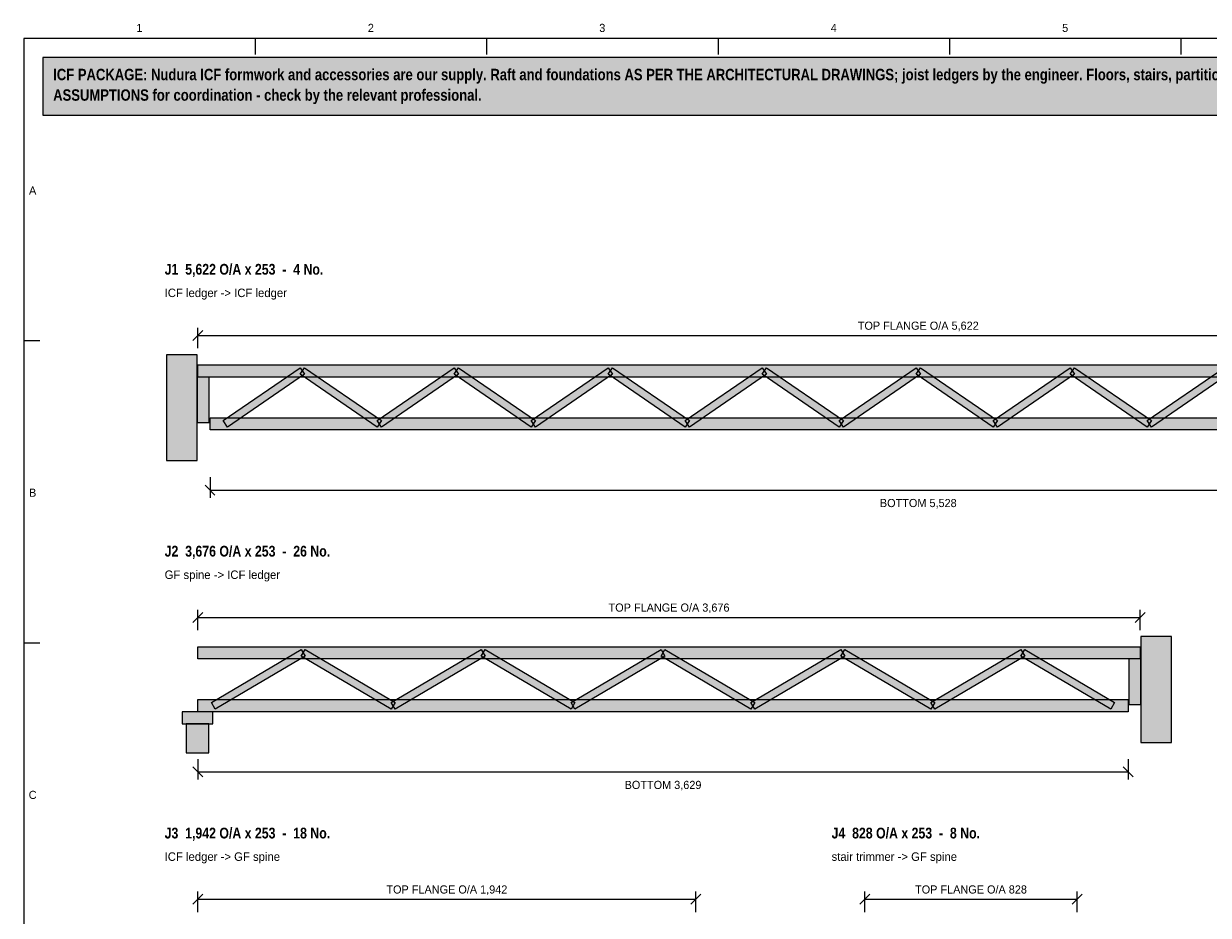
# Model space of a CAD drawing. Header units: millimetres. Extents: x 17 to 413, y 4 to 292.
# Tile 2 of 3: x 20 to 205, y 153 to 292. Entities that reach past the tile are written whole.
import ezdxf
from ezdxf.enums import TextEntityAlignment as Align

# ---------------------------------------------------------------- set-up
doc = ezdxf.new("R2010")
doc.units = ezdxf.units.MM
for name, color, linetype in [('FILL-LIGHT', 7, 'Continuous'), ('FILL-MASONRY_FILL', 7, 'Continuous'), ('FILL-TIMBER', 7, 'Continuous'), ('FILL-WHITE', 7, 'Continuous'), ('LINE-C_595966', 7, 'Continuous'), ('LINE-C_6B451A', 7, 'Continuous'), ('LINE-C_735940', 7, 'Continuous'), ('LINE-C_B27326', 7, 'Continuous'), ('LINE-GREY', 7, 'Continuous'), ('LINE-INK', 7, 'Continuous'), ('LINE-RED', 7, 'Continuous'), ('TEXT-INK', 7, 'Continuous'), ('TEXT-STEEL_GREY', 7, 'Continuous'), ('TEXT-TLS_BLUE', 7, 'Continuous')]:
    doc.layers.add(name, color=color, linetype=linetype)
doc.styles.add('OpenSansCondensed-Bold', font='OpenSansCondensed-Bold.ttf')

msp = doc.modelspace()

# ---------------------------------------------------------------- hatches: boundary and pattern name
at = {"layer": 'FILL-LIGHT', "true_color": 0xdedee0}
h = msp.add_hatch(color=254, dxfattribs=at)
h.dxf.hatch_style = 1
h.paths.add_polyline_path([(47.08, 224.1), (47.08, 240.62), (42.28, 240.62), (42.28, 224.1)])
at = {"layer": 'FILL-LIGHT', "true_color": 0xccd1db}
h = msp.add_hatch(color=254, dxfattribs=at)
h.dxf.hatch_style = 1
h.paths.add_polyline_path([(51.82, 229.34), (51.14, 230.34), (63.16, 238.58), (63.84, 237.58)])
h = msp.add_hatch(color=254, dxfattribs=at)
h.dxf.hatch_style = 1
h.paths.add_polyline_path([(75.18, 229.34), (63.16, 237.58), (63.84, 238.58), (75.85, 230.34)])
h = msp.add_hatch(color=254, dxfattribs=at)
h.dxf.hatch_style = 1
h.paths.add_polyline_path([(75.85, 229.34), (75.18, 230.34), (87.19, 238.58), (87.87, 237.58)])
h = msp.add_hatch(color=254, dxfattribs=at)
h.dxf.hatch_style = 1
h.paths.add_polyline_path([(99.21, 229.34), (87.19, 237.58), (87.87, 238.58), (99.89, 230.34)])
h = msp.add_hatch(color=254, dxfattribs=at)
h.dxf.hatch_style = 1
h.paths.add_polyline_path([(99.89, 229.34), (99.21, 230.34), (111.23, 238.58), (111.9, 237.58)])
h = msp.add_hatch(color=254, dxfattribs=at)
h.dxf.hatch_style = 1
h.paths.add_polyline_path([(123.24, 229.34), (111.23, 237.58), (111.9, 238.58), (123.92, 230.34)])
h = msp.add_hatch(color=254, dxfattribs=at)
h.dxf.hatch_style = 1
h.paths.add_polyline_path([(123.92, 229.34), (123.24, 230.34), (135.26, 238.58), (135.94, 237.58)])
h = msp.add_hatch(color=254, dxfattribs=at)
h.dxf.hatch_style = 1
h.paths.add_polyline_path([(147.28, 229.34), (135.26, 237.58), (135.94, 238.58), (147.96, 230.34)])
h = msp.add_hatch(color=254, dxfattribs=at)
h.dxf.hatch_style = 1
h.paths.add_polyline_path([(147.96, 229.34), (147.28, 230.34), (159.3, 238.58), (159.97, 237.58)])
h = msp.add_hatch(color=254, dxfattribs=at)
h.dxf.hatch_style = 1
h.paths.add_polyline_path([(171.31, 229.34), (159.3, 237.58), (159.97, 238.58), (171.99, 230.34)])
h = msp.add_hatch(color=254, dxfattribs=at)
h.dxf.hatch_style = 1
h.paths.add_polyline_path([(171.99, 229.34), (171.31, 230.34), (183.33, 238.58), (184.01, 237.58)])
h = msp.add_hatch(color=254, dxfattribs=at)
h.dxf.hatch_style = 1
h.paths.add_polyline_path([(195.35, 229.34), (183.33, 237.58), (184.01, 238.58), (196.02, 230.34)])
h = msp.add_hatch(color=254, dxfattribs=at)
h.dxf.hatch_style = 1
h.paths.add_polyline_path([(196.02, 229.34), (195.35, 230.34), (207.36, 238.58), (208.04, 237.58)])
at = {"layer": 'FILL-LIGHT', "true_color": 0xdedee0}
h = msp.add_hatch(color=254, dxfattribs=at)
h.dxf.hatch_style = 1
h.paths.add_polyline_path([(199.17, 180.1), (199.17, 196.62), (194.37, 196.62), (194.37, 180.1)])
at = {"layer": 'FILL-LIGHT', "true_color": 0xccd1db}
h = msp.add_hatch(color=254, dxfattribs=at)
h.dxf.hatch_style = 1
h.paths.add_polyline_path([(49.9, 185.32), (49.3, 186.36), (63.33, 194.6), (63.94, 193.56)])
h = msp.add_hatch(color=254, dxfattribs=at)
h.dxf.hatch_style = 1
h.paths.add_polyline_path([(77.37, 185.32), (63.33, 193.56), (63.94, 194.6), (77.98, 186.36)])
h = msp.add_hatch(color=254, dxfattribs=at)
h.dxf.hatch_style = 1
h.paths.add_polyline_path([(77.98, 185.32), (77.37, 186.36), (91.41, 194.6), (92.02, 193.56)])
h = msp.add_hatch(color=254, dxfattribs=at)
h.dxf.hatch_style = 1
h.paths.add_polyline_path([(105.44, 185.32), (91.41, 193.56), (92.02, 194.6), (106.05, 186.36)])
h = msp.add_hatch(color=254, dxfattribs=at)
h.dxf.hatch_style = 1
h.paths.add_polyline_path([(106.05, 185.32), (105.44, 186.36), (119.48, 194.6), (120.09, 193.56)])
h = msp.add_hatch(color=254, dxfattribs=at)
h.dxf.hatch_style = 1
h.paths.add_polyline_path([(133.52, 185.32), (119.48, 193.56), (120.09, 194.6), (134.13, 186.36)])
h = msp.add_hatch(color=254, dxfattribs=at)
h.dxf.hatch_style = 1
h.paths.add_polyline_path([(134.13, 185.32), (133.52, 186.36), (147.56, 194.6), (148.16, 193.56)])
h = msp.add_hatch(color=254, dxfattribs=at)
h.dxf.hatch_style = 1
h.paths.add_polyline_path([(161.6, 185.32), (147.56, 193.56), (148.16, 194.6), (162.2, 186.36)])
h = msp.add_hatch(color=254, dxfattribs=at)
h.dxf.hatch_style = 1
h.paths.add_polyline_path([(162.2, 185.32), (161.6, 186.36), (175.63, 194.6), (176.24, 193.56)])
h = msp.add_hatch(color=254, dxfattribs=at)
h.dxf.hatch_style = 1
h.paths.add_polyline_path([(189.67, 185.32), (175.63, 193.56), (176.24, 194.6), (190.28, 186.36)])
at = {"layer": 'FILL-MASONRY_FILL', "true_color": 0xf7f0e0}
h = msp.add_hatch(color=7, dxfattribs=at)
h.dxf.hatch_style = 1
h.paths.add_polyline_path([(48.9, 178.5), (48.9, 183.02), (45.34, 183.02), (45.34, 178.5)])
at = {"layer": 'FILL-TIMBER', "true_color": 0xeddbb8}
h = msp.add_hatch(color=254, dxfattribs=at)
h.dxf.hatch_style = 1
h.paths.add_polyline_path([(47.2, 237.14), (47.2, 239.02), (272.07, 239.02), (272.07, 237.14)])
at = {"layer": 'FILL-TIMBER', "true_color": 0xedcc99}
h = msp.add_hatch(color=31, dxfattribs=at)
h.dxf.hatch_style = 1
h.paths.add_polyline_path([(48.96, 230.02), (48.96, 237.14), (47.08, 237.14), (47.08, 230.02)])
at = {"layer": 'FILL-TIMBER', "true_color": 0xeddbb8}
h = msp.add_hatch(color=254, dxfattribs=at)
h.dxf.hatch_style = 1
h.paths.add_polyline_path([(49.08, 228.9), (49.08, 230.78), (270.19, 230.78), (270.19, 228.9)])
h = msp.add_hatch(color=254, dxfattribs=at)
h.dxf.hatch_style = 1
h.paths.add_polyline_path([(47.2, 193.14), (47.2, 195.02), (194.25, 195.02), (194.25, 193.14)])
at = {"layer": 'FILL-TIMBER', "true_color": 0xedcc99}
h = msp.add_hatch(color=31, dxfattribs=at)
h.dxf.hatch_style = 1
h.paths.add_polyline_path([(194.37, 186.02), (194.37, 193.14), (192.49, 193.14), (192.49, 186.02)])
at = {"layer": 'FILL-TIMBER', "true_color": 0xeddbb8}
h = msp.add_hatch(color=254, dxfattribs=at)
h.dxf.hatch_style = 1
h.paths.add_polyline_path([(47.2, 184.9), (47.2, 186.78), (192.37, 186.78), (192.37, 184.9)])
at = {"layer": 'FILL-TIMBER', "true_color": 0xe6dbcc}
h = msp.add_hatch(color=254, dxfattribs=at)
h.dxf.hatch_style = 1
h.paths.add_polyline_path([(49.5, 183.02), (49.5, 184.9), (44.74, 184.9), (44.74, 183.02)])
at = {"layer": 'FILL-WHITE', "true_color": 0xfff5f0}
h = msp.add_hatch(color=7, dxfattribs=at)
h.dxf.hatch_style = 1
h.paths.add_polyline_path([(23, 278), (307, 278), (307, 287), (23, 287)])

# ---------------------------------------------------------------- linework, layer by layer
at = {"layer": 'LINE-C_595966', "lineweight": 5}
for points in [[(51.82, 229.34), (51.14, 230.34), (63.16, 238.58), (63.84, 237.58)], [(75.18, 229.34), (63.16, 237.58), (63.84, 238.58), (75.85, 230.34)], [(75.85, 229.34), (75.18, 230.34), (87.19, 238.58), (87.87, 237.58)], [(99.21, 229.34), (87.19, 237.58), (87.87, 238.58), (99.89, 230.34)], [(99.89, 229.34), (99.21, 230.34), (111.23, 238.58), (111.9, 237.58)], [(123.24, 229.34), (111.23, 237.58), (111.9, 238.58), (123.92, 230.34)], [(123.92, 229.34), (123.24, 230.34), (135.26, 238.58), (135.94, 237.58)], [(147.28, 229.34), (135.26, 237.58), (135.94, 238.58), (147.96, 230.34)], [(147.96, 229.34), (147.28, 230.34), (159.3, 238.58), (159.97, 237.58)], [(171.31, 229.34), (159.3, 237.58), (159.97, 238.58), (171.99, 230.34)], [(171.99, 229.34), (171.31, 230.34), (183.33, 238.58), (184.01, 237.58)], [(195.35, 229.34), (183.33, 237.58), (184.01, 238.58), (196.02, 230.34)], [(196.02, 229.34), (195.35, 230.34), (207.36, 238.58), (208.04, 237.58)], [(49.9, 185.32), (49.3, 186.36), (63.33, 194.6), (63.94, 193.56)], [(77.37, 185.32), (63.33, 193.56), (63.94, 194.6), (77.98, 186.36)], [(77.98, 185.32), (77.37, 186.36), (91.41, 194.6), (92.02, 193.56)], [(105.44, 185.32), (91.41, 193.56), (92.02, 194.6), (106.05, 186.36)], [(106.05, 185.32), (105.44, 186.36), (119.48, 194.6), (120.09, 193.56)], [(133.52, 185.32), (119.48, 193.56), (120.09, 194.6), (134.13, 186.36)], [(134.13, 185.32), (133.52, 186.36), (147.56, 194.6), (148.16, 193.56)], [(161.6, 185.32), (147.56, 193.56), (148.16, 194.6), (162.2, 186.36)], [(162.2, 185.32), (161.6, 186.36), (175.63, 194.6), (176.24, 193.56)], [(189.67, 185.32), (175.63, 193.56), (176.24, 194.6), (190.28, 186.36)]]:
    msp.add_lwpolyline(points, close=True, dxfattribs=at)
at = {"layer": 'LINE-C_6B451A', "lineweight": 5}
for points in [[(47.2, 237.14), (47.2, 239.02), (272.07, 239.02), (272.07, 237.14)], [(49.08, 228.9), (49.08, 230.78), (270.19, 230.78), (270.19, 228.9)], [(47.2, 193.14), (47.2, 195.02), (194.25, 195.02), (194.25, 193.14)], [(47.2, 184.9), (47.2, 186.78), (192.37, 186.78), (192.37, 184.9)]]:
    msp.add_lwpolyline(points, close=True, dxfattribs=at)
at = {"layer": 'LINE-C_735940', "lineweight": 5}
for points in [[(49.5, 183.02), (49.5, 184.9), (44.74, 184.9), (44.74, 183.02)], [(48.9, 178.5), (48.9, 183.02), (45.34, 183.02), (45.34, 178.5)]]:
    msp.add_lwpolyline(points, close=True, dxfattribs=at)
at = {"layer": 'LINE-C_B27326', "lineweight": 5}
for points in [[(48.96, 230.02), (48.96, 237.14), (47.08, 237.14), (47.08, 230.02)], [(194.37, 186.02), (194.37, 193.14), (192.49, 193.14), (192.49, 186.02)]]:
    msp.add_lwpolyline(points, close=True, dxfattribs=at)
at = {"layer": 'LINE-GREY', "lineweight": 5}
for points in [[(47.08, 224.1), (47.08, 240.62), (42.28, 240.62), (42.28, 224.1)], [(199.17, 180.1), (199.17, 196.62), (194.37, 196.62), (194.37, 180.1)]]:
    msp.add_lwpolyline(points, close=True, dxfattribs=at)
at = {"layer": 'LINE-INK', "lineweight": 5}
for p, q in [((56.12, 290), (56.12, 287.5)), ((92.25, 290), (92.25, 287.5)), ((128.38, 290), (128.38, 287.5)), ((164.5, 290), (164.5, 287.5)), ((200.62, 290), (200.62, 287.5)), ((46.42, 242.84), (47.98, 244.4)), ((47.2, 241.62), (47.2, 244.82)), ((20, 242.83), (22.5, 242.83)), ((47.2, 243.62), (272.07, 243.62)), ((48.3, 220.28), (49.86, 218.72)), ((49.08, 221.5), (49.08, 218.3)), ((49.08, 219.5), (270.19, 219.5)), ((46.42, 198.84), (47.98, 200.4)), ((47.2, 197.62), (47.2, 200.82)), ((193.47, 198.84), (195.03, 200.4)), ((194.25, 197.62), (194.25, 200.82)), ((47.2, 199.62), (194.25, 199.62)), ((20, 195.67), (22.5, 195.67)), ((46.42, 176.28), (47.98, 174.72)), ((47.2, 177.5), (47.2, 174.3)), ((191.59, 176.28), (193.15, 174.72)), ((192.37, 177.5), (192.37, 174.3)), ((47.2, 175.5), (192.37, 175.5)), ((46.42, 154.84), (47.98, 156.4)), ((47.2, 153.62), (47.2, 156.82)), ((47.2, 155.62), (124.9, 155.62)), ((124.12, 154.84), (125.67, 156.4)), ((124.9, 153.62), (124.9, 156.82)), ((150.52, 154.84), (152.07, 156.4)), ((151.3, 153.62), (151.3, 156.82)), ((151.3, 155.62), (184.42, 155.62)), ((183.64, 154.84), (185.19, 156.4)), ((184.42, 153.62), (184.42, 156.82))]:
    msp.add_line(p, q, dxfattribs=at)
msp.add_lwpolyline([(20, 7), (413, 7), (413, 290), (20, 290)], close=True, dxfattribs=at)
at = {"layer": 'LINE-RED', "lineweight": 5}
msp.add_lwpolyline([(23, 278), (307, 278), (307, 287), (23, 287)], close=True, dxfattribs=at)

# ---------------------------------------------------------------- texts
at = {"layer": 'TEXT-INK', "style": 'OpenSansCondensed-Bold'}
for s, p in [('ICF PACKAGE: Nudura ICF formwork and accessories are our supply. Raft and foundations AS PER THE ARCHITECTURAL DRAWINGS; joist ledgers by the engineer. Floors, stairs, partitions, roof and joinery are drawn as DESIGN', (24.6, 283.47)), ('ASSUMPTIONS for coordination - check by the relevant professional.', (24.6, 280.27))]:
    msp.add_text(s, height=1.778, dxfattribs=at).set_placement(p)
at = {"layer": 'TEXT-INK'}
for s, p in [('TOP FLANGE O/A 5,622', (159.63, 244.52)), ('BOTTOM 5,528', (159.63, 216.84)), ('TOP FLANGE O/A 3,676', (120.73, 200.52)), ('BOTTOM 3,629', (119.79, 172.84)), ('TOP FLANGE O/A 1,942', (86.05, 156.52)), ('TOP FLANGE O/A 828', (167.86, 156.52))]:
    msp.add_text(s, height=1.27, dxfattribs=at).set_placement(p, align=Align.CENTER)
at = {"layer": 'TEXT-STEEL_GREY'}
for s, p in [('1', (38.06, 291)), ('2', (74.19, 291)), ('3', (110.31, 291)), ('4', (146.44, 291)), ('5', (182.56, 291)), ('A', (21.4, 265.62)), ('B', (21.4, 218.45)), ('C', (21.4, 171.28))]:
    msp.add_text(s, height=1.27, dxfattribs=at).set_placement(p, align=Align.CENTER)
for s, p in [('ICF ledger -> ICF ledger', (42, 249.62)), ('GF spine -> ICF ledger', (42, 205.62)), ('ICF ledger -> GF spine', (42, 161.62)), ('stair trimmer -> GF spine', (146.1, 161.62))]:
    msp.add_text(s, height=1.3208, dxfattribs=at).set_placement(p)
at = {"layer": 'TEXT-TLS_BLUE', "style": 'OpenSansCondensed-Bold'}
for s, p in [('J1  5,622 O/A x 253  -  4 No.', (42, 253.12)), ('J2  3,676 O/A x 253  -  26 No.', (42, 209.12)), ('J3  1,942 O/A x 253  -  18 No.', (42, 165.12)), ('J4  828 O/A x 253  -  8 No.', (146.1, 165.12))]:
    msp.add_text(s, height=1.6764, dxfattribs=at).set_placement(p)

doc.saveas('drawing.dxf')
